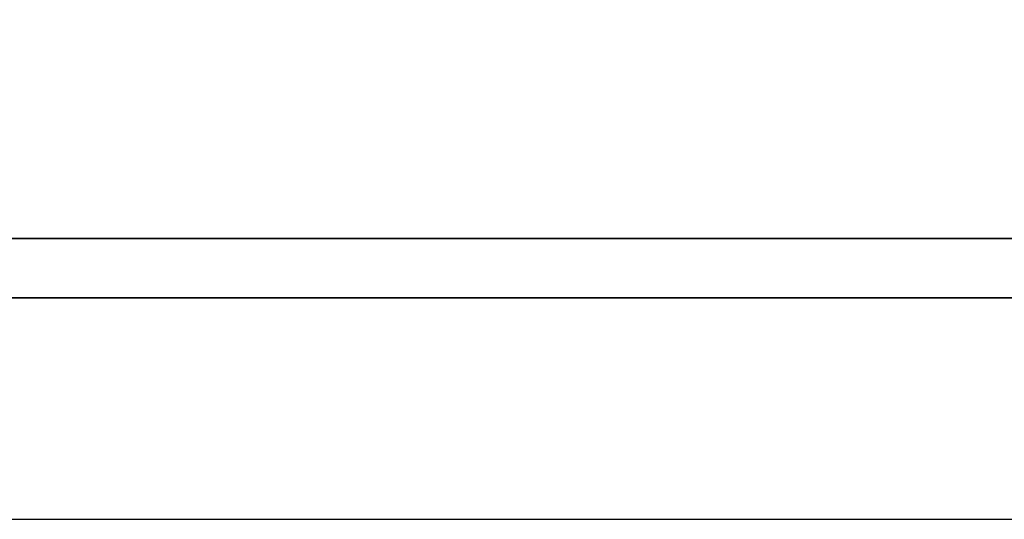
# Model space of a CAD drawing. Header units: millimetres. Extents: x 745 to 1024, y 329 to 423.
# Tile 19 of 56: x 948.348 to 948.934, y 354.535 to 354.832. Entities that reach past the tile are written whole.
import ezdxf

# ---------------------------------------------------------------- set-up
doc = ezdxf.new("R2010")
doc.units = ezdxf.units.MM
doc.header["$LTSCALE"] = 0.15
for name, color, linetype in [('DIM', 4, 'CONTINUOUS'), ('layer 1', 7, 'CONTINUOUS'), ('OUT', 3, 'CONTINUOUS')]:
    doc.layers.add(name, color=color, linetype=linetype)

# ---------------------------------------------------------------- blocks, each defined once
blk = doc.blocks.new('TBI MOTION logo(完整正式版)')
at = {"layer": 'layer 1', "color": 22, "lineweight": 35}
blk.add_open_spline([(75.90875, -9.47875), (75.90875, -9.47875), (75.90875, -12.28625), (75.90875, -12.28625), (75.90875, -12.28625), (75.90875, -12.28625), (75.90875, -12.47875), (75.90875, -12.47875), (75.90875, -12.47875), (75.90875, -12.47875), (75.71625, -12.47875), (75.71625, -12.47875), (75.71625, -12.47875), (75.71625, -12.47875), (-88.32875, -12.47875), (-88.32875, -12.47875), (-88.32875, -12.47875), (-88.32875, -12.47875), (-88.32875, -13.29375), (-88.32875, -13.29375), (-88.32875, -13.29375), (-88.32875, -13.29375), (82.89125, -13.29375), (82.89125, -13.29375), (82.89125, -13.29375), (82.89125, -13.29375), (75.90875, -9.47875), (75.90875, -9.47875)], degree=3, knots=[0, 0, 0, 0, 0.14285714, 0.14285714, 0.14285714, 0.14285715, 0.28571429, 0.28571429, 0.28571429, 0.2857143, 0.42857143, 0.42857143, 0.42857143, 0.42857144, 0.57142857, 0.57142857, 0.57142857, 0.57142858, 0.71428571, 0.71428571, 0.71428571, 0.71428572, 0.85714286, 0.85714286, 0.85714286, 0.85714287, 1, 1, 1, 1], dxfattribs=at)

msp = doc.modelspace()

# ---------------------------------------------------------------- linework, layer by layer
at = {"layer": 'OUT', "color": 7}
msp.add_line((945.03977, 354.53476), (955.58567, 354.53476), dxfattribs=at)

# ---------------------------------------------------------------- block references
at = {"layer": 'DIM', "color": 7, "xscale": 0.0433753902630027, "yscale": 0.0433753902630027, "zscale": 0.0433753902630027}
msp.add_blockref('TBI MOTION logo(完整正式版)', (951.66274, 355.24323), dxfattribs=at)

doc.saveas('drawing.dxf')
